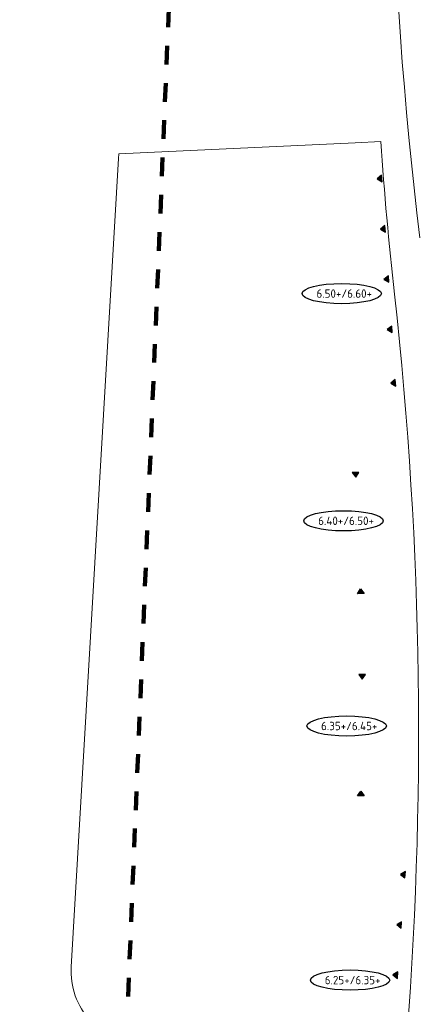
# Model space of a CAD drawing. Extents: x 168028 to 170416, y 448671 to 449636.
# Tile 3 of 32: x 168252 to 168294, y 449008 to 449114. Entities that reach past the tile are written whole.
import ezdxf
from ezdxf.enums import TextEntityAlignment as Align

# ---------------------------------------------------------------- set-up
doc = ezdxf.new("R2010")
doc.units = 0
doc.linetypes.add('XX-FASEGRENS', pattern=[4, 2, -2])
for name, color, linetype, lineweight in [('N-RO-OG-TOPOGRAFIE_BEBOUWING_ENTREE-S', 7, 'Continuous', 25), ('N-WE-VH-KANTVERHARDING-G', 210, 'Continuous', 18), ('N-XX-AL-PEILMAAT_VLOERPEIL-S', 7, 'Continuous', 25)]:
    doc.layers.add(name, color=color, linetype=linetype, lineweight=lineweight)
doc.layers.add('N01-WE-KG-KADASTRAAL-O', color=150, linetype='Continuous', lineweight=18, true_color=0x007fff)
doc.layers.add('X-XX-AL-FASEGRENS-G', color=7, linetype='XX-FASEGRENS', lineweight=100, true_color=0x0d33f2)
doc.styles.add('NLCS-ISO', font='NLCS-ISO.ttf')

msp = doc.modelspace()

# ---------------------------------------------------------------- hatches: boundary and pattern name
at = {"layer": 'N-RO-OG-TOPOGRAFIE_BEBOUWING_ENTREE-S'}
for points in [[(168290.768, 449096.37), (168290.721, 449097.068), (168290.246, 449096.686)], [(168291.128, 449090.982), (168291.081, 449091.68), (168290.606, 449091.298)], [(168291.488, 449085.594), (168291.441, 449086.292), (168290.966, 449085.91)], [(168291.848, 449080.206), (168291.801, 449080.904), (168291.326, 449080.522)], [(168292.231, 449074.469), (168292.185, 449075.167), (168291.709, 449074.785)], [(168288.27, 449065.225), (168287.571, 449065.195), (168287.942, 449064.71)], [(168288.839, 449052.238), (168288.139, 449052.207), (168288.467, 449052.722)], [(168288.982, 449043.545), (168288.282, 449043.553), (168288.626, 449043.049)], [(168288.842, 449030.54), (168288.142, 449030.546), (168288.496, 449031.043)], [(168293.22, 449021.738), (168293.273, 449022.436), (168292.748, 449022.124)], [(168292.812, 449016.353), (168292.865, 449017.051), (168292.34, 449016.74)], [(168292.404, 449010.968), (168292.457, 449011.666), (168291.932, 449011.355)]]:
    msp.add_hatch(color=256, dxfattribs=at).paths.add_polyline_path(points)

# ---------------------------------------------------------------- linework, layer by layer
for points in [[(168290.768, 449096.37), (168290.721, 449097.068), (168290.246, 449096.686)], [(168291.128, 449090.982), (168291.081, 449091.68), (168290.606, 449091.298)], [(168291.488, 449085.594), (168291.441, 449086.292), (168290.966, 449085.91)], [(168291.848, 449080.206), (168291.801, 449080.904), (168291.326, 449080.522)], [(168292.231, 449074.469), (168292.185, 449075.167), (168291.709, 449074.785)], [(168288.27, 449065.225), (168287.571, 449065.195), (168287.942, 449064.71)], [(168288.839, 449052.238), (168288.139, 449052.207), (168288.467, 449052.722)], [(168288.982, 449043.545), (168288.282, 449043.553), (168288.626, 449043.049)], [(168288.842, 449030.54), (168288.142, 449030.546), (168288.496, 449031.043)], [(168293.22, 449021.738), (168293.273, 449022.436), (168292.748, 449022.124)], [(168292.812, 449016.353), (168292.865, 449017.051), (168292.34, 449016.74)], [(168292.404, 449010.968), (168292.457, 449011.666), (168291.932, 449011.355)]]:
    msp.add_lwpolyline(points, close=True, dxfattribs=at)
at = {"layer": 'N-WE-VH-KANTVERHARDING-G', "flags": 128}
msp.add_lwpolyline([(168294.834, 449090.349, -0.0537011), (168293.415, 449176.757), (168293.683, 449177.721), (168295.668, 449205.682)], format="xyb", dxfattribs=at)
at = {"layer": 'N-XX-AL-PEILMAAT_VLOERPEIL-S', "color": 7, "linetype": 'ByBlock'}
for centre in [(168286.439, 449084.386), (168286.633, 449060.031), (168286.973, 449038.032), (168287.337, 449010.793)]:
    msp.add_ellipse(centre, major_axis=(4.255, 0), ratio=0.2541392, dxfattribs=at)
at = {"layer": 'N01-WE-KG-KADASTRAAL-O', "flags": 128}
msp.add_lwpolyline([(168290.623, 449100.684), (168287.89, 449100.556), (168262.529, 449099.372), (168262.5, 449098.87), (168257.443, 449012.229, 0.2000077), (168259.475, 449006.42), (168272.682, 448991.702), (168292.053, 448990.235, 0.0071726), (168293.235, 449002.369, 0.0483354), (168292.099, 449084.33, -0.0102256)], format="xyb", close=True, dxfattribs=at)
at = {"layer": 'X-XX-AL-FASEGRENS-G', "flags": 128}
msp.add_lwpolyline([(168305.311, 448776.663), (168295.48, 448777.72), (168251.912, 448782.83), (168256.087, 448910.826), (168268.443, 448921.871), (168274.542, 448926.965), (168278.321, 448933.595), (168280.044, 448966.098), (168279.016, 448976.491), (168277.56, 448980.068), (168267.084, 448991.766), (168262.935, 448994.612), (168274.328, 449270.641, 0.1061206), (168280.393, 449268.951), (168309.313, 449267.205), (168356.862, 449264.336, -0.0249287), (168361.815, 449263.788), (168391.635, 449258.977, 0.0248013), (168401.489, 449257.885)], format="xyb", dxfattribs=at)

# ---------------------------------------------------------------- texts
at = {"layer": 'N-XX-AL-PEILMAAT_VLOERPEIL-S', "color": 7, "linetype": 'ByBlock', "style": 'NLCS-ISO'}
for s, p in [(' 6.50+/6.60+', (168286.439, 449084.386)), (' 6.40+/6.50+', (168286.633, 449060.031)), (' 6.35+/6.45+', (168286.973, 449038.032)), (' 6.25+/6.35+', (168287.337, 449010.793))]:
    msp.add_text(s, height=0.9, dxfattribs=at).set_placement(p, align=Align.MIDDLE)

doc.saveas('drawing.dxf')
